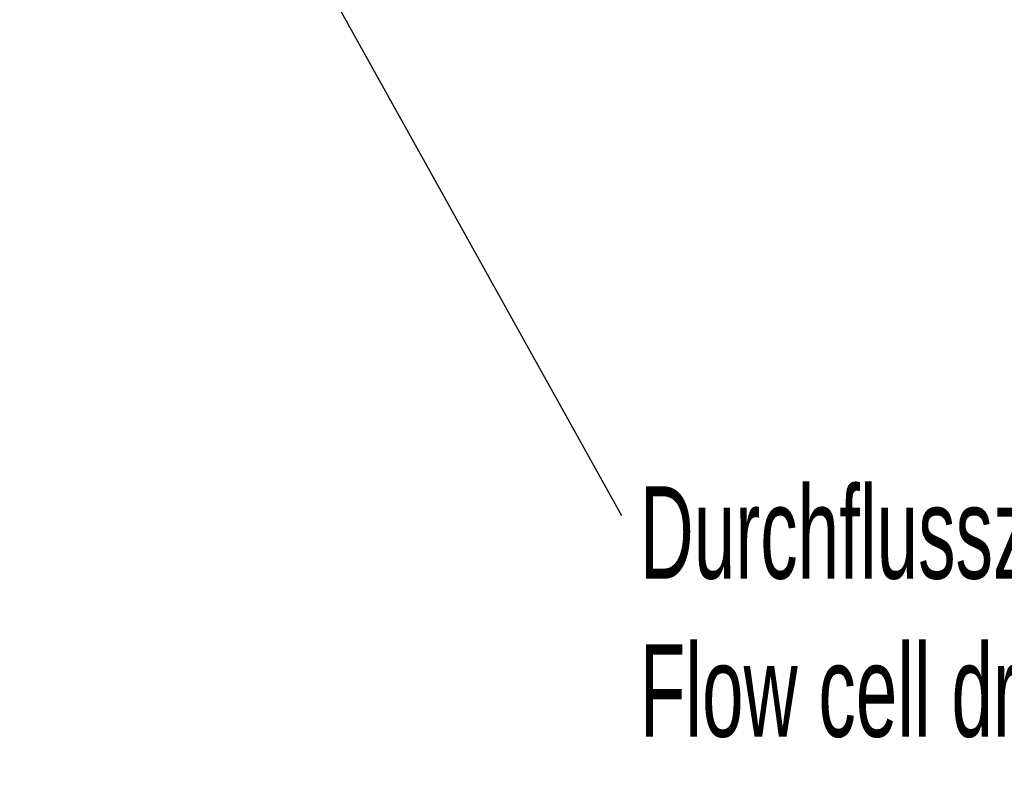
# Model space of a CAD drawing. Header units: millimetres. Extents: x 0 to 2100, y 0 to 1485.
# Tile 12 of 44: x 1110 to 1251, y 563 to 670. Entities that reach past the tile are written whole.
import ezdxf

# ---------------------------------------------------------------- set-up
doc = ezdxf.new("R2010")
doc.units = ezdxf.units.MM
doc.header["$LTSCALE"] = 5
doc.styles.add('SLDTEXTSTYLE0', font='TXT', dxfattribs={"width": 0.605})
doc.dimstyles.new('SLDDIMSTYLE5', dxfattribs={"dimtxt": 0.18, "dimasz": 16.5, "dimexe": 0, "dimexo": 0.0625, "dimgap": 0, "dimtad": 0, "dimtih": 1, "dimtoh": 1, "dimdec": 0, "dimrnd": 1e-09, "dimzin": 0, "dimdsep": 46, "dimtxsty": 'Standard', "dimsah": 1, "dimcen": 0.09, "dimadec": 0, "dimazin": 0, "dimtfac": 16.5, "dimtdec": 0, "dimtofl": 0, "dimtmove": 0, "dimatfit": 3, "dimfxl": 0, "dimfrac": 2, "dimtolj": 1, "dimtzin": 0, "dimarcsym": 0})

# ---------------------------------------------------------------- blocks, each defined once
blk = doc.blocks.new('SW_NOTE_0_2')
at = {"color": 0, "linetype": 'Continuous', "lineweight": 0, "char_height": 13.2292, "attachment_point": 1, "style": 'SLDTEXTSTYLE0'}
for s, insert in [('Durchflusszelle (Ablauf) G1/4" für Schlauch 4/6 mm', (2.62, 4.21)), ('Flow cell drain G1/4" for tubing 4/6 mm', (2.62, -18.43))]:
    blk.add_mtext(s, dxfattribs=dict(at, insert=insert))

msp = doc.modelspace()

# ---------------------------------------------------------------- block references
at = {"color": 7, "linetype": 'Continuous', "lineweight": 0}
msp.add_blockref('SW_NOTE_0_2', (1196.31, 598.888), dxfattribs=at)

# ---------------------------------------------------------------- leaders
msp.add_leader([(1110.169, 753.79), (1196.31, 598.888)], dimstyle='SLDDIMSTYLE5', dxfattribs=at)

doc.saveas('drawing.dxf')
